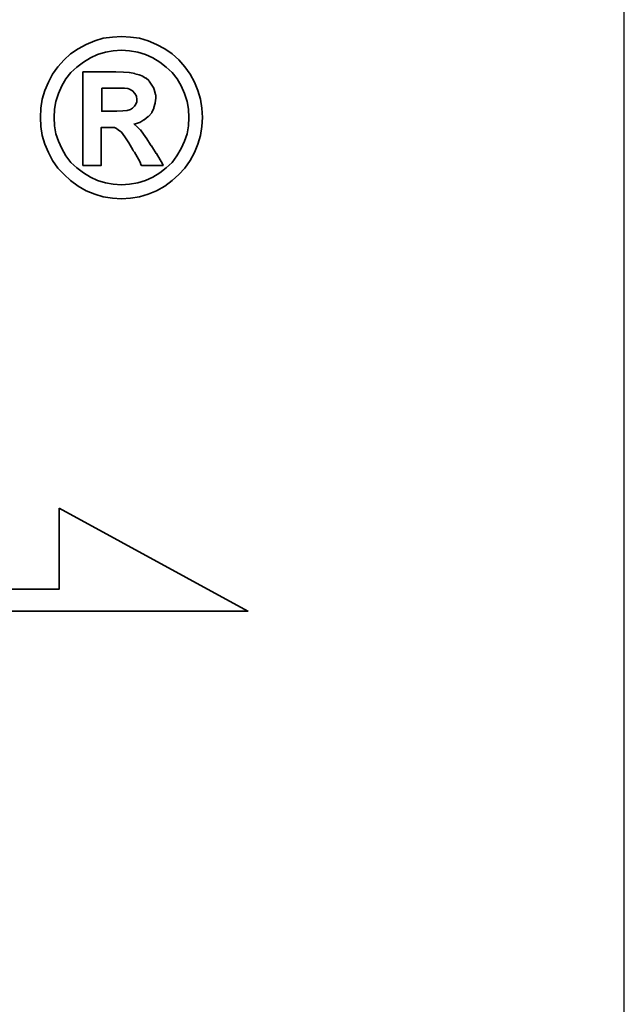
# Model space of a CAD drawing. Header units: millimetres. Extents: x -96 to 611, y -107 to 115.
# Tile 94 of 97: x 412.33 to 415.26, y 0.66 to 5.44. Entities that reach past the tile are written whole.
import ezdxf

# ---------------------------------------------------------------- set-up
doc = ezdxf.new("R2010")
doc.units = ezdxf.units.MM
for name, color, linetype in [('DIM', 4, 'Continuous'), ('layer 1', 7, 'Continuous'), ('OUT', 3, 'Continuous')]:
    doc.layers.add(name, color=color, linetype=linetype)

# ---------------------------------------------------------------- blocks, each defined once
blk = doc.blocks.new('TBI MOTION logo(完整正式版)')
at = {"layer": 'layer 1', "color": 22, "lineweight": 35}
for points, knots in [([(81.20634, 4.98624), (81.20634, 4.98624), (81.18649, 5.32862), (81.18649, 5.32862), (81.18649, 5.32862), (81.18649, 5.32862), (81.13886, 5.66206), (81.13886, 5.66206), (81.13886, 5.66206), (81.13886, 5.66206), (81.04359, 5.97764), (81.04359, 5.97764), (81.04359, 5.97764), (81.04359, 5.97764), (80.91061, 6.29124), (80.91061, 6.29124), (80.91061, 6.29124), (80.91061, 6.29124), (80.75778, 6.58697), (80.75778, 6.58697), (80.75778, 6.58697), (80.75778, 6.58697), (80.5593, 6.85294), (80.5593, 6.85294), (80.5593, 6.85294), (80.5593, 6.85294), (80.33105, 7.1189), (80.33105, 7.1189), (80.33105, 7.1189), (80.33105, 7.1189), (80.09287, 7.33921), (80.09287, 7.33921), (80.09287, 7.33921), (80.09287, 7.33921), (79.815, 7.51982), (79.815, 7.51982), (79.815, 7.51982), (79.815, 7.51982), (79.51133, 7.69051), (79.51133, 7.69051), (79.51133, 7.69051), (79.51133, 7.69051), (79.19773, 7.8235), (79.19773, 7.8235), (79.19773, 7.8235), (79.19773, 7.8235), (78.88215, 7.91877), (78.88215, 7.91877), (78.88215, 7.91877), (78.88215, 7.91877), (78.54871, 7.95846), (78.54871, 7.95846), (78.54871, 7.95846), (78.54871, 7.95846), (78.21526, 7.98625), (78.21526, 7.98625), (78.21526, 7.98625), (78.21526, 7.98625), (77.87388, 7.95846), (77.87388, 7.95846), (77.87388, 7.95846), (77.87388, 7.95846), (77.54044, 7.91877), (77.54044, 7.91877), (77.54044, 7.91877), (77.54044, 7.91877), (77.22485, 7.8235), (77.22485, 7.8235), (77.22485, 7.8235), (77.22485, 7.8235), (76.91027, 7.69051), (76.91027, 7.69051), (76.91027, 7.69051), (76.91027, 7.69051), (76.6056, 7.51982), (76.6056, 7.51982), (76.6056, 7.51982), (76.6056, 7.51982), (76.32972, 7.33921), (76.32972, 7.33921), (76.32972, 7.33921), (76.32972, 7.33921), (76.09154, 7.1189), (76.09154, 7.1189), (76.09154, 7.1189), (76.09154, 7.1189), (75.86329, 6.85294), (75.86329, 6.85294), (75.86329, 6.85294), (75.86329, 6.85294), (75.66382, 6.58697), (75.66382, 6.58697), (75.66382, 6.58697), (75.66382, 6.58697), (75.51099, 6.29124), (75.51099, 6.29124), (75.51099, 6.29124), (75.51099, 6.29124), (75.37702, 5.97764), (75.37702, 5.97764), (75.37702, 5.97764), (75.37702, 5.97764), (75.28175, 5.66206), (75.28175, 5.66206), (75.28175, 5.66206), (75.28175, 5.66206), (75.23411, 5.32862), (75.23411, 5.32862), (75.23411, 5.32862), (75.23411, 5.32862), (75.21625, 4.98624), (75.21625, 4.98624), (75.21625, 4.98624), (75.21625, 4.98624), (75.23411, 4.6528), (75.23411, 4.6528), (75.23411, 4.6528), (75.23411, 4.6528), (75.28175, 4.32035), (75.28175, 4.32035), (75.28175, 4.32035), (75.28175, 4.32035), (75.37702, 3.99583), (75.37702, 3.99583), (75.37702, 3.99583), (75.37702, 3.99583), (75.51099, 3.68224), (75.51099, 3.68224), (75.51099, 3.68224), (75.51099, 3.68224), (75.66382, 3.38749), (75.66382, 3.38749), (75.66382, 3.38749), (75.66382, 3.38749), (75.86329, 3.10963), (75.86329, 3.10963), (75.86329, 3.10963), (75.86329, 3.10963), (76.09154, 2.87145), (76.09154, 2.87145), (76.09154, 2.87145), (76.09154, 2.87145), (76.32972, 2.6432), (76.32972, 2.6432), (76.32972, 2.6432), (76.32972, 2.6432), (76.6056, 2.43381), (76.6056, 2.43381), (76.6056, 2.43381), (76.6056, 2.43381), (76.91027, 2.27205), (76.91027, 2.27205), (76.91027, 2.27205), (76.91027, 2.27205), (77.22485, 2.13906), (77.22485, 2.13906), (77.22485, 2.13906), (77.22485, 2.13906), (77.54044, 2.0438), (77.54044, 2.0438), (77.54044, 2.0438), (77.54044, 2.0438), (77.87388, 1.99616), (77.87388, 1.99616), (77.87388, 1.99616), (77.87388, 1.99616), (78.21526, 1.97631), (78.21526, 1.97631), (78.21526, 1.97631), (78.21526, 1.97631), (78.54871, 1.99616), (78.54871, 1.99616), (78.54871, 1.99616), (78.54871, 1.99616), (78.88215, 2.0438), (78.88215, 2.0438), (78.88215, 2.0438), (78.88215, 2.0438), (79.19773, 2.13906), (79.19773, 2.13906), (79.19773, 2.13906), (79.19773, 2.13906), (79.51133, 2.27205), (79.51133, 2.27205), (79.51133, 2.27205), (79.51133, 2.27205), (79.815, 2.43381), (79.815, 2.43381), (79.815, 2.43381), (79.815, 2.43381), (80.09287, 2.6432), (80.09287, 2.6432), (80.09287, 2.6432), (80.09287, 2.6432), (80.33105, 2.87145), (80.33105, 2.87145), (80.33105, 2.87145), (80.33105, 2.87145), (80.5593, 3.10963), (80.5593, 3.10963), (80.5593, 3.10963), (80.5593, 3.10963), (80.75778, 3.38749), (80.75778, 3.38749), (80.75778, 3.38749), (80.75778, 3.38749), (80.91061, 3.68224), (80.91061, 3.68224), (80.91061, 3.68224), (80.91061, 3.68224), (81.04359, 3.99583), (81.04359, 3.99583), (81.04359, 3.99583), (81.04359, 3.99583), (81.13886, 4.32035), (81.13886, 4.32035), (81.13886, 4.32035), (81.13886, 4.32035), (81.18649, 4.6528), (81.18649, 4.6528), (81.18649, 4.6528), (81.18649, 4.6528), (81.20634, 4.98624), (81.20634, 4.98624)], [0, 0, 0, 0, 0.01785714, 0.01785714, 0.01785714, 0.01785714, 0.03571429, 0.03571429, 0.03571429, 0.03571429, 0.05357143, 0.05357143, 0.05357143, 0.05357143, 0.07142857, 0.07142857, 0.07142857, 0.07142857, 0.08928571, 0.08928571, 0.08928571, 0.08928571, 0.10714286, 0.10714286, 0.10714286, 0.10714286, 0.125, 0.125, 0.125, 0.125, 0.14285714, 0.14285714, 0.14285714, 0.14285714, 0.16071429, 0.16071429, 0.16071429, 0.16071429, 0.17857143, 0.17857143, 0.17857143, 0.17857143, 0.19642857, 0.19642857, 0.19642857, 0.19642857, 0.21428571, 0.21428571, 0.21428571, 0.21428571, 0.23214286, 0.23214286, 0.23214286, 0.23214286, 0.25, 0.25, 0.25, 0.25, 0.26785714, 0.26785714, 0.26785714, 0.26785714, 0.28571429, 0.28571429, 0.28571429, 0.28571429, 0.30357143, 0.30357143, 0.30357143, 0.30357143, 0.32142857, 0.32142857, 0.32142857, 0.32142857, 0.33928571, 0.33928571, 0.33928571, 0.33928571, 0.35714286, 0.35714286, 0.35714286, 0.35714286, 0.375, 0.375, 0.375, 0.375, 0.39285714, 0.39285714, 0.39285714, 0.39285714, 0.41071429, 0.41071429, 0.41071429, 0.41071429, 0.42857143, 0.42857143, 0.42857143, 0.42857143, 0.44642857, 0.44642857, 0.44642857, 0.44642857, 0.46428571, 0.46428571, 0.46428571, 0.46428571, 0.48214286, 0.48214286, 0.48214286, 0.48214286, 0.5, 0.5, 0.5, 0.5, 0.51785714, 0.51785714, 0.51785714, 0.51785714, 0.53571429, 0.53571429, 0.53571429, 0.53571429, 0.55357143, 0.55357143, 0.55357143, 0.55357143, 0.57142857, 0.57142857, 0.57142857, 0.57142857, 0.58928571, 0.58928571, 0.58928571, 0.58928571, 0.60714286, 0.60714286, 0.60714286, 0.60714286, 0.625, 0.625, 0.625, 0.625, 0.64285714, 0.64285714, 0.64285714, 0.64285714, 0.66071429, 0.66071429, 0.66071429, 0.66071429, 0.67857143, 0.67857143, 0.67857143, 0.67857143, 0.69642857, 0.69642857, 0.69642857, 0.69642857, 0.71428571, 0.71428571, 0.71428571, 0.71428571, 0.73214286, 0.73214286, 0.73214286, 0.73214286, 0.75, 0.75, 0.75, 0.75, 0.76785714, 0.76785714, 0.76785714, 0.76785714, 0.78571429, 0.78571429, 0.78571429, 0.78571429, 0.80357143, 0.80357143, 0.80357143, 0.80357143, 0.82142857, 0.82142857, 0.82142857, 0.82142857, 0.83928571, 0.83928571, 0.83928571, 0.83928571, 0.85714286, 0.85714286, 0.85714286, 0.85714286, 0.875, 0.875, 0.875, 0.875, 0.89285714, 0.89285714, 0.89285714, 0.89285714, 0.91071429, 0.91071429, 0.91071429, 0.91071429, 0.92857143, 0.92857143, 0.92857143, 0.92857143, 0.94642857, 0.94642857, 0.94642857, 0.94642857, 0.96428571, 0.96428571, 0.96428571, 0.96428571, 0.98214286, 0.98214286, 0.98214286, 0.98214286, 1, 1, 1, 1]), ([(80.71014, 4.98624), (80.71014, 4.98624), (80.69129, 5.29091), (80.69129, 5.29091), (80.69129, 5.29091), (80.69129, 5.29091), (80.64464, 5.57672), (80.64464, 5.57672), (80.64464, 5.57672), (80.64464, 5.57672), (80.54937, 5.87245), (80.54937, 5.87245), (80.54937, 5.87245), (80.54937, 5.87245), (80.41639, 6.14833), (80.41639, 6.14833), (80.41639, 6.14833), (80.41639, 6.14833), (80.27349, 6.41429), (80.27349, 6.41429), (80.27349, 6.41429), (80.27349, 6.41429), (80.08295, 6.64255), (80.08295, 6.64255), (80.08295, 6.64255), (80.08295, 6.64255), (79.86264, 6.84301), (79.86264, 6.84301), (79.86264, 6.84301), (79.86264, 6.84301), (79.63439, 7.03355), (79.63439, 7.03355), (79.63439, 7.03355), (79.63439, 7.03355), (79.37835, 7.1963), (79.37835, 7.1963), (79.37835, 7.1963), (79.37835, 7.1963), (79.10246, 7.30944), (79.10246, 7.30944), (79.10246, 7.30944), (79.10246, 7.30944), (78.81665, 7.40471), (78.81665, 7.40471), (78.81665, 7.40471), (78.81665, 7.40471), (78.511, 7.45234), (78.511, 7.45234), (78.511, 7.45234), (78.511, 7.45234), (78.21526, 7.47219), (78.21526, 7.47219), (78.21526, 7.47219), (78.21526, 7.47219), (77.9106, 7.45234), (77.9106, 7.45234), (77.9106, 7.45234), (77.9106, 7.45234), (77.61685, 7.40471), (77.61685, 7.40471), (77.61685, 7.40471), (77.61685, 7.40471), (77.32012, 7.30944), (77.32012, 7.30944), (77.32012, 7.30944), (77.32012, 7.30944), (77.06309, 7.1963), (77.06309, 7.1963), (77.06309, 7.1963), (77.06309, 7.1963), (76.80606, 7.03355), (76.80606, 7.03355), (76.80606, 7.03355), (76.80606, 7.03355), (76.55797, 6.84301), (76.55797, 6.84301), (76.55797, 6.84301), (76.55797, 6.84301), (76.34063, 6.64255), (76.34063, 6.64255), (76.34063, 6.64255), (76.34063, 6.64255), (76.1491, 6.41429), (76.1491, 6.41429), (76.1491, 6.41429), (76.1491, 6.41429), (76.0062, 6.14833), (76.0062, 6.14833), (76.0062, 6.14833), (76.0062, 6.14833), (75.88314, 5.87245), (75.88314, 5.87245), (75.88314, 5.87245), (75.88314, 5.87245), (75.77794, 5.57672), (75.77794, 5.57672), (75.77794, 5.57672), (75.77794, 5.57672), (75.73924, 5.29091), (75.73924, 5.29091), (75.73924, 5.29091), (75.73924, 5.29091), (75.72039, 4.98624), (75.72039, 4.98624), (75.72039, 4.98624), (75.72039, 4.98624), (75.73924, 4.67165), (75.73924, 4.67165), (75.73924, 4.67165), (75.73924, 4.67165), (75.77794, 4.37791), (75.77794, 4.37791), (75.77794, 4.37791), (75.77794, 4.37791), (75.88314, 4.10102), (75.88314, 4.10102), (75.88314, 4.10102), (75.88314, 4.10102), (76.0062, 3.83407), (76.0062, 3.83407), (76.0062, 3.83407), (76.0062, 3.83407), (76.15902, 3.56811), (76.15902, 3.56811), (76.15902, 3.56811), (76.15902, 3.56811), (76.34063, 3.32001), (76.34063, 3.32001), (76.34063, 3.32001), (76.34063, 3.32001), (76.55797, 3.11955), (76.55797, 3.11955), (76.55797, 3.11955), (76.55797, 3.11955), (76.80606, 2.92901), (76.80606, 2.92901), (76.80606, 2.92901), (76.80606, 2.92901), (77.06309, 2.76725), (77.06309, 2.76725), (77.06309, 2.76725), (77.06309, 2.76725), (77.32012, 2.65412), (77.32012, 2.65412), (77.32012, 2.65412), (77.32012, 2.65412), (77.61685, 2.55786), (77.61685, 2.55786), (77.61685, 2.55786), (77.61685, 2.55786), (77.9106, 2.51022), (77.9106, 2.51022), (77.9106, 2.51022), (77.9106, 2.51022), (78.21526, 2.49137), (78.21526, 2.49137), (78.21526, 2.49137), (78.21526, 2.49137), (78.511, 2.51022), (78.511, 2.51022), (78.511, 2.51022), (78.511, 2.51022), (78.81665, 2.55786), (78.81665, 2.55786), (78.81665, 2.55786), (78.81665, 2.55786), (79.10246, 2.65412), (79.10246, 2.65412), (79.10246, 2.65412), (79.10246, 2.65412), (79.37835, 2.76725), (79.37835, 2.76725), (79.37835, 2.76725), (79.37835, 2.76725), (79.63439, 2.92901), (79.63439, 2.92901), (79.63439, 2.92901), (79.63439, 2.92901), (79.86264, 3.11955), (79.86264, 3.11955), (79.86264, 3.11955), (79.86264, 3.11955), (80.08295, 3.32001), (80.08295, 3.32001), (80.08295, 3.32001), (80.08295, 3.32001), (80.26356, 3.56811), (80.26356, 3.56811), (80.26356, 3.56811), (80.26356, 3.56811), (80.41639, 3.83407), (80.41639, 3.83407), (80.41639, 3.83407), (80.41639, 3.83407), (80.54937, 4.10102), (80.54937, 4.10102), (80.54937, 4.10102), (80.54937, 4.10102), (80.64464, 4.37791), (80.64464, 4.37791), (80.64464, 4.37791), (80.64464, 4.37791), (80.69129, 4.67165), (80.69129, 4.67165), (80.69129, 4.67165), (80.69129, 4.67165), (80.71014, 4.98624), (80.71014, 4.98624)], [0, 0, 0, 0, 0.01923077, 0.01923077, 0.01923077, 0.01923077, 0.03846154, 0.03846154, 0.03846154, 0.03846154, 0.05769231, 0.05769231, 0.05769231, 0.05769231, 0.07692308, 0.07692308, 0.07692308, 0.07692308, 0.09615385, 0.09615385, 0.09615385, 0.09615385, 0.11538462, 0.11538462, 0.11538462, 0.11538462, 0.13461538, 0.13461538, 0.13461538, 0.13461538, 0.15384615, 0.15384615, 0.15384615, 0.15384615, 0.17307692, 0.17307692, 0.17307692, 0.17307692, 0.19230769, 0.19230769, 0.19230769, 0.19230769, 0.21153846, 0.21153846, 0.21153846, 0.21153846, 0.23076923, 0.23076923, 0.23076923, 0.23076923, 0.25, 0.25, 0.25, 0.25, 0.26923077, 0.26923077, 0.26923077, 0.26923077, 0.28846154, 0.28846154, 0.28846154, 0.28846154, 0.30769231, 0.30769231, 0.30769231, 0.30769231, 0.32692308, 0.32692308, 0.32692308, 0.32692308, 0.34615385, 0.34615385, 0.34615385, 0.34615385, 0.36538462, 0.36538462, 0.36538462, 0.36538462, 0.38461538, 0.38461538, 0.38461538, 0.38461538, 0.40384615, 0.40384615, 0.40384615, 0.40384615, 0.42307692, 0.42307692, 0.42307692, 0.42307692, 0.44230769, 0.44230769, 0.44230769, 0.44230769, 0.46153846, 0.46153846, 0.46153846, 0.46153846, 0.48076923, 0.48076923, 0.48076923, 0.48076923, 0.5, 0.5, 0.5, 0.5, 0.51923077, 0.51923077, 0.51923077, 0.51923077, 0.53846154, 0.53846154, 0.53846154, 0.53846154, 0.55769231, 0.55769231, 0.55769231, 0.55769231, 0.57692308, 0.57692308, 0.57692308, 0.57692308, 0.59615385, 0.59615385, 0.59615385, 0.59615385, 0.61538462, 0.61538462, 0.61538462, 0.61538462, 0.63461538, 0.63461538, 0.63461538, 0.63461538, 0.65384615, 0.65384615, 0.65384615, 0.65384615, 0.67307692, 0.67307692, 0.67307692, 0.67307692, 0.69230769, 0.69230769, 0.69230769, 0.69230769, 0.71153846, 0.71153846, 0.71153846, 0.71153846, 0.73076923, 0.73076923, 0.73076923, 0.73076923, 0.75, 0.75, 0.75, 0.75, 0.76923077, 0.76923077, 0.76923077, 0.76923077, 0.78846154, 0.78846154, 0.78846154, 0.78846154, 0.80769231, 0.80769231, 0.80769231, 0.80769231, 0.82692308, 0.82692308, 0.82692308, 0.82692308, 0.84615385, 0.84615385, 0.84615385, 0.84615385, 0.86538462, 0.86538462, 0.86538462, 0.86538462, 0.88461538, 0.88461538, 0.88461538, 0.88461538, 0.90384615, 0.90384615, 0.90384615, 0.90384615, 0.92307692, 0.92307692, 0.92307692, 0.92307692, 0.94230769, 0.94230769, 0.94230769, 0.94230769, 0.96153846, 0.96153846, 0.96153846, 0.96153846, 0.98076923, 0.98076923, 0.98076923, 0.98076923, 1, 1, 1, 1]), ([(76.78721, 3.2823), (76.78721, 3.2823), (76.78721, 3.32001), (76.78721, 3.32001), (76.78721, 3.32001), (76.78721, 3.32001), (76.78721, 3.42422), (76.78721, 3.42422), (76.78721, 3.42422), (76.78721, 3.42422), (76.78721, 3.59689), (76.78721, 3.59689), (76.78721, 3.59689), (76.78721, 3.59689), (76.78721, 3.80529), (76.78721, 3.80529), (76.78721, 3.80529), (76.78721, 3.80529), (76.78721, 4.0524), (76.78721, 4.0524), (76.78721, 4.0524), (76.78721, 4.0524), (76.78721, 4.32035), (76.78721, 4.32035), (76.78721, 4.32035), (76.78721, 4.32035), (76.78721, 4.92868), (76.78721, 4.92868), (76.78721, 4.92868), (76.78721, 4.92868), (76.78721, 5.53801), (76.78721, 5.53801), (76.78721, 5.53801), (76.78721, 5.53801), (76.78721, 5.82482), (76.78721, 5.82482), (76.78721, 5.82482), (76.78721, 5.82482), (76.78721, 6.07291), (76.78721, 6.07291), (76.78721, 6.07291), (76.78721, 6.07291), (76.78721, 6.30017), (76.78721, 6.30017), (76.78721, 6.30017), (76.78721, 6.30017), (76.78721, 6.45399), (76.78721, 6.45399), (76.78721, 6.45399), (76.78721, 6.45399), (76.78721, 6.5572), (76.78721, 6.5572), (76.78721, 6.5572), (76.78721, 6.5572), (76.78721, 6.59689), (76.78721, 6.59689), (76.78721, 6.59689), (76.78721, 6.59689), (76.78721, 6.67232), (76.78721, 6.67232), (76.78721, 6.67232), (76.78721, 6.67232), (76.8537, 6.67232), (76.8537, 6.67232), (76.8537, 6.67232), (76.8537, 6.67232), (76.87355, 6.67232), (76.87355, 6.67232), (76.87355, 6.67232), (76.87355, 6.67232), (76.91027, 6.67232), (76.91027, 6.67232), (76.91027, 6.67232), (76.91027, 6.67232), (77.04424, 6.67232), (77.04424, 6.67232), (77.04424, 6.67232), (77.04424, 6.67232), (77.22485, 6.67232), (77.22485, 6.67232), (77.22485, 6.67232), (77.22485, 6.67232), (77.43524, 6.67232), (77.43524, 6.67232), (77.43524, 6.67232), (77.43524, 6.67232), (77.65357, 6.67232), (77.65357, 6.67232), (77.65357, 6.67232), (77.65357, 6.67232), (77.82625, 6.67232), (77.82625, 6.67232), (77.82625, 6.67232), (77.82625, 6.67232), (77.94037, 6.67232), (77.94037, 6.67232), (77.94037, 6.67232), (77.94037, 6.67232), (77.97709, 6.67232), (77.97709, 6.67232), (77.97709, 6.67232), (77.97709, 6.67232), (77.99694, 6.67232), (77.99694, 6.67232), (77.99694, 6.67232), (77.99694, 6.67232), (78.00686, 6.67232), (78.00686, 6.67232), (78.00686, 6.67232), (78.00686, 6.67232), (78.28275, 6.6624), (78.28275, 6.6624), (78.28275, 6.6624), (78.28275, 6.6624), (78.50107, 6.64255), (78.50107, 6.64255), (78.50107, 6.64255), (78.50107, 6.64255), (78.511, 6.64255), (78.511, 6.64255), (78.511, 6.64255), (78.511, 6.64255), (78.70154, 6.61476), (78.70154, 6.61476), (78.70154, 6.61476), (78.70154, 6.61476), (78.70154, 6.60483), (78.70154, 6.60483), (78.70154, 6.60483), (78.70154, 6.60483), (78.86429, 6.56713), (78.86429, 6.56713), (78.86429, 6.56713), (78.86429, 6.56713), (78.87223, 6.56713), (78.87223, 6.56713), (78.87223, 6.56713), (78.87223, 6.56713), (78.99727, 6.51056), (78.99727, 6.51056), (78.99727, 6.51056), (78.99727, 6.51056), (79.00719, 6.51056), (79.00719, 6.51056), (79.00719, 6.51056), (79.00719, 6.51056), (79.00719, 6.50162), (79.00719, 6.50162), (79.00719, 6.50162), (79.00719, 6.50162), (79.1104, 6.43415), (79.1104, 6.43415), (79.1104, 6.43415), (79.1104, 6.43415), (79.12132, 6.43415), (79.12132, 6.43415), (79.12132, 6.43415), (79.12132, 6.43415), (79.22552, 6.34781), (79.22552, 6.34781), (79.22552, 6.34781), (79.22552, 6.34781), (79.23544, 6.33888), (79.23544, 6.33888), (79.23544, 6.33888), (79.23544, 6.33888), (79.23544, 6.32895), (79.23544, 6.32895), (79.23544, 6.32895), (79.23544, 6.32895), (79.31087, 6.21483), (79.31087, 6.21483), (79.31087, 6.21483), (79.31087, 6.21483), (79.38629, 6.1007), (79.38629, 6.1007), (79.38629, 6.1007), (79.38629, 6.1007), (79.3972, 6.1007), (79.3972, 6.1007), (79.3972, 6.1007), (79.3972, 6.1007), (79.3972, 6.09078), (79.3972, 6.09078), (79.3972, 6.09078), (79.3972, 6.09078), (79.43392, 5.97764), (79.43392, 5.97764), (79.43392, 5.97764), (79.43392, 5.97764), (79.43392, 5.96772), (79.43392, 5.96772), (79.43392, 5.96772), (79.43392, 5.96772), (79.47362, 5.83474), (79.47362, 5.83474), (79.47362, 5.83474), (79.47362, 5.83474), (79.48156, 5.82482), (79.48156, 5.82482), (79.48156, 5.82482), (79.48156, 5.82482), (79.48156, 5.69977), (79.48156, 5.69977), (79.48156, 5.69977), (79.48156, 5.69977), (79.48156, 5.69183), (79.48156, 5.69183), (79.48156, 5.69183), (79.48156, 5.69183), (79.4637, 5.51915), (79.4637, 5.51915), (79.4637, 5.51915), (79.4637, 5.51915), (79.4637, 5.51122), (79.4637, 5.51122), (79.4637, 5.51122), (79.4637, 5.51122), (79.45377, 5.51122), (79.45377, 5.51122), (79.45377, 5.51122), (79.45377, 5.51122), (79.41507, 5.34847), (79.41507, 5.34847), (79.41507, 5.34847), (79.41507, 5.34847), (79.41507, 5.33854), (79.41507, 5.33854), (79.41507, 5.33854), (79.41507, 5.33854), (79.41507, 5.32862), (79.41507, 5.32862), (79.41507, 5.32862), (79.41507, 5.32862), (79.33865, 5.16785), (79.33865, 5.16785), (79.33865, 5.16785), (79.33865, 5.16785), (79.33071, 5.15693), (79.33071, 5.15693), (79.33071, 5.15693), (79.33071, 5.15693), (79.2156, 5.02495), (79.2156, 5.02495), (79.2156, 5.02495), (79.2156, 5.02495), (79.20567, 5.01502), (79.20567, 5.01502), (79.20567, 5.01502), (79.20567, 5.01502), (79.05483, 4.89991), (79.05483, 4.89991), (79.05483, 4.89991), (79.05483, 4.89991), (79.04491, 4.89197), (79.04491, 4.89197), (79.04491, 4.89197), (79.04491, 4.89197), (78.89208, 4.7967), (78.89208, 4.7967), (78.89208, 4.7967), (78.89208, 4.7967), (78.88215, 4.7967), (78.88215, 4.7967), (78.88215, 4.7967), (78.88215, 4.7967), (78.69161, 4.73913), (78.69161, 4.73913), (78.69161, 4.73913), (78.69161, 4.73913), (78.68169, 4.73913), (78.68169, 4.73913), (78.68169, 4.73913), (78.68169, 4.73913), (78.68169, 4.72921), (78.68169, 4.72921), (78.68169, 4.72921), (78.68169, 4.72921), (78.78688, 4.63394), (78.78688, 4.63394), (78.78688, 4.63394), (78.78688, 4.63394), (78.902, 4.52875), (78.902, 4.52875), (78.902, 4.52875), (78.902, 4.52875), (78.91093, 4.52081), (78.91093, 4.52081), (78.91093, 4.52081), (78.91093, 4.52081), (79.02506, 4.36798), (79.02506, 4.36798), (79.02506, 4.36798), (79.02506, 4.36798), (79.1501, 4.1953), (79.1501, 4.1953), (79.1501, 4.1953), (79.1501, 4.1953), (79.1501, 4.18736), (79.1501, 4.18736), (79.1501, 4.18736), (79.1501, 4.18736), (79.29201, 3.96705), (79.29201, 3.96705), (79.29201, 3.96705), (79.29201, 3.96705), (79.31087, 3.93828), (79.31087, 3.93828), (79.31087, 3.93828), (79.31087, 3.93828), (79.32079, 3.93828), (79.32079, 3.93828), (79.32079, 3.93828), (79.32079, 3.93828), (79.3585, 3.87178), (79.3585, 3.87178), (79.3585, 3.87178), (79.3585, 3.87178), (79.50141, 3.64353), (79.50141, 3.64353), (79.50141, 3.64353), (79.50141, 3.64353), (79.51133, 3.64353), (79.51133, 3.64353), (79.51133, 3.64353), (79.51133, 3.64353), (79.64431, 3.41528), (79.64431, 3.41528), (79.64431, 3.41528), (79.64431, 3.41528), (79.68202, 3.3478), (79.68202, 3.3478), (79.68202, 3.3478), (79.68202, 3.3478), (79.70187, 3.31009), (79.70187, 3.31009), (79.70187, 3.31009), (79.70187, 3.31009), (79.7495, 3.2049), (79.7495, 3.2049), (79.7495, 3.2049), (79.7495, 3.2049), (79.64431, 3.2049), (79.64431, 3.2049), (79.64431, 3.2049), (79.64431, 3.2049), (79.62546, 3.2049), (79.62546, 3.2049), (79.62546, 3.2049), (79.62546, 3.2049), (79.53912, 3.2049), (79.53912, 3.2049), (79.53912, 3.2049), (79.53912, 3.2049), (79.31087, 3.2049), (79.31087, 3.2049), (79.31087, 3.2049), (79.31087, 3.2049), (79.08262, 3.2049), (79.08262, 3.2049), (79.08262, 3.2049), (79.08262, 3.2049), (79.00719, 3.2049), (79.00719, 3.2049), (79.00719, 3.2049), (79.00719, 3.2049), (78.98735, 3.2049), (78.98735, 3.2049), (78.98735, 3.2049), (78.98735, 3.2049), (78.94964, 3.2049), (78.94964, 3.2049), (78.94964, 3.2049), (78.94964, 3.2049), (78.92979, 3.24459), (78.92979, 3.24459), (78.92979, 3.24459), (78.92979, 3.24459), (78.91093, 3.2823), (78.91093, 3.2823), (78.91093, 3.2823), (78.91093, 3.2823), (78.91093, 3.29223), (78.91093, 3.29223), (78.91093, 3.29223), (78.91093, 3.29223), (78.89208, 3.3478), (78.89208, 3.3478), (78.89208, 3.3478), (78.89208, 3.3478), (78.78688, 3.52048), (78.78688, 3.52048), (78.78688, 3.52048), (78.78688, 3.52048), (78.69161, 3.7001), (78.69161, 3.7001), (78.69161, 3.7001), (78.69161, 3.7001), (78.6539, 3.7388), (78.6539, 3.7388), (78.6539, 3.7388), (78.6539, 3.7388), (78.64398, 3.74873), (78.64398, 3.74873), (78.64398, 3.74873), (78.64398, 3.74873), (78.64398, 3.75766), (78.64398, 3.75766), (78.64398, 3.75766), (78.64398, 3.75766), (78.63405, 3.78644), (78.63405, 3.78644), (78.63405, 3.78644), (78.63405, 3.78644), (78.48321, 4.04347), (78.48321, 4.04347), (78.48321, 4.04347), (78.48321, 4.04347), (78.33038, 4.2618), (78.33038, 4.2618), (78.33038, 4.2618), (78.33038, 4.2618), (78.20732, 4.43447), (78.20732, 4.43447), (78.20732, 4.43447), (78.20732, 4.43447), (78.09221, 4.52081), (78.09221, 4.52081), (78.09221, 4.52081), (78.09221, 4.52081), (78.02472, 4.56845), (78.02472, 4.56845), (78.02472, 4.56845), (78.02472, 4.56845), (77.9493, 4.60616), (77.9493, 4.60616), (77.9493, 4.60616), (77.9493, 4.60616), (77.8451, 4.61608), (77.8451, 4.61608), (77.8451, 4.61608), (77.8451, 4.61608), (77.71113, 4.61608), (77.71113, 4.61608), (77.71113, 4.61608), (77.71113, 4.61608), (77.69128, 4.61608), (77.69128, 4.61608), (77.69128, 4.61608), (77.69128, 4.61608), (77.67342, 4.61608), (77.67342, 4.61608), (77.67342, 4.61608), (77.67342, 4.61608), (77.5583, 4.61608), (77.5583, 4.61608), (77.5583, 4.61608), (77.5583, 4.61608), (77.46303, 4.61608), (77.46303, 4.61608), (77.46303, 4.61608), (77.46303, 4.61608), (77.46303, 4.54761), (77.46303, 4.54761), (77.46303, 4.54761), (77.46303, 4.54761), (77.46303, 4.47318), (77.46303, 4.47318), (77.46303, 4.47318), (77.46303, 4.47318), (77.46303, 4.24294), (77.46303, 4.24294), (77.46303, 4.24294), (77.46303, 4.24294), (77.46303, 3.99583), (77.46303, 3.99583), (77.46303, 3.99583), (77.46303, 3.99583), (77.46303, 3.72888), (77.46303, 3.72888), (77.46303, 3.72888), (77.46303, 3.72888), (77.46303, 3.51055), (77.46303, 3.51055), (77.46303, 3.51055), (77.46303, 3.51055), (77.46303, 3.42422), (77.46303, 3.42422), (77.46303, 3.42422), (77.46303, 3.42422), (77.46303, 3.35773), (77.46303, 3.35773), (77.46303, 3.35773), (77.46303, 3.35773), (77.46303, 3.30017), (77.46303, 3.30017), (77.46303, 3.30017), (77.46303, 3.30017), (77.46303, 3.2823), (77.46303, 3.2823), (77.46303, 3.2823), (77.46303, 3.2823), (77.46303, 3.2049), (77.46303, 3.2049), (77.46303, 3.2049), (77.46303, 3.2049), (77.39753, 3.2049), (77.39753, 3.2049), (77.39753, 3.2049), (77.39753, 3.2049), (77.37768, 3.2049), (77.37768, 3.2049), (77.37768, 3.2049), (77.37768, 3.2049), (77.32012, 3.2049), (77.32012, 3.2049), (77.32012, 3.2049), (77.32012, 3.2049), (77.12165, 3.2049), (77.12165, 3.2049), (77.12165, 3.2049), (77.12165, 3.2049), (76.94897, 3.2049), (76.94897, 3.2049), (76.94897, 3.2049), (76.94897, 3.2049), (76.8924, 3.2049), (76.8924, 3.2049), (76.8924, 3.2049), (76.8924, 3.2049), (76.8537, 3.2049), (76.8537, 3.2049), (76.8537, 3.2049), (76.8537, 3.2049), (76.78721, 3.2049), (76.78721, 3.2049), (76.78721, 3.2049), (76.78721, 3.2049), (76.78721, 3.2823), (76.78721, 3.2823)], [0, 0, 0, 0, 0.00740741, 0.00740741, 0.00740741, 0.00740741, 0.01481481, 0.01481481, 0.01481481, 0.01481481, 0.02222222, 0.02222222, 0.02222222, 0.02222222, 0.02962963, 0.02962963, 0.02962963, 0.02962963, 0.03703704, 0.03703704, 0.03703704, 0.03703704, 0.04444444, 0.04444444, 0.04444444, 0.04444444, 0.05185185, 0.05185185, 0.05185185, 0.05185185, 0.05925926, 0.05925926, 0.05925926, 0.05925926, 0.06666667, 0.06666667, 0.06666667, 0.06666667, 0.07407407, 0.07407407, 0.07407407, 0.07407407, 0.08148148, 0.08148148, 0.08148148, 0.08148148, 0.08888889, 0.08888889, 0.08888889, 0.08888889, 0.0962963, 0.0962963, 0.0962963, 0.0962963, 0.1037037, 0.1037037, 0.1037037, 0.1037037, 0.11111111, 0.11111111, 0.11111111, 0.11111111, 0.11851852, 0.11851852, 0.11851852, 0.11851852, 0.12592593, 0.12592593, 0.12592593, 0.12592593, 0.13333333, 0.13333333, 0.13333333, 0.13333333, 0.14074074, 0.14074074, 0.14074074, 0.14074074, 0.14814815, 0.14814815, 0.14814815, 0.14814815, 0.15555556, 0.15555556, 0.15555556, 0.15555556, 0.16296296, 0.16296296, 0.16296296, 0.16296296, 0.17037037, 0.17037037, 0.17037037, 0.17037037, 0.17777778, 0.17777778, 0.17777778, 0.17777778, 0.18518519, 0.18518519, 0.18518519, 0.18518519, 0.19259259, 0.19259259, 0.19259259, 0.19259259, 0.2, 0.2, 0.2, 0.2, 0.20740741, 0.20740741, 0.20740741, 0.20740741, 0.21481481, 0.21481481, 0.21481481, 0.21481481, 0.22222222, 0.22222222, 0.22222222, 0.22222222, 0.22962963, 0.22962963, 0.22962963, 0.22962963, 0.23703704, 0.23703704, 0.23703704, 0.23703704, 0.24444444, 0.24444444, 0.24444444, 0.24444444, 0.25185185, 0.25185185, 0.25185185, 0.25185185, 0.25925926, 0.25925926, 0.25925926, 0.25925926, 0.26666667, 0.26666667, 0.26666667, 0.26666667, 0.27407407, 0.27407407, 0.27407407, 0.27407407, 0.28148148, 0.28148148, 0.28148148, 0.28148148, 0.28888889, 0.28888889, 0.28888889, 0.28888889, 0.2962963, 0.2962963, 0.2962963, 0.2962963, 0.3037037, 0.3037037, 0.3037037, 0.3037037, 0.31111111, 0.31111111, 0.31111111, 0.31111111, 0.31851852, 0.31851852, 0.31851852, 0.31851852, 0.32592593, 0.32592593, 0.32592593, 0.32592593, 0.33333333, 0.33333333, 0.33333333, 0.33333333, 0.34074074, 0.34074074, 0.34074074, 0.34074074, 0.34814815, 0.34814815, 0.34814815, 0.34814815, 0.35555556, 0.35555556, 0.35555556, 0.35555556, 0.36296296, 0.36296296, 0.36296296, 0.36296296, 0.37037037, 0.37037037, 0.37037037, 0.37037037, 0.37777778, 0.37777778, 0.37777778, 0.37777778, 0.38518519, 0.38518519, 0.38518519, 0.38518519, 0.39259259, 0.39259259, 0.39259259, 0.39259259, 0.4, 0.4, 0.4, 0.4, 0.40740741, 0.40740741, 0.40740741, 0.40740741, 0.41481481, 0.41481481, 0.41481481, 0.41481481, 0.42222222, 0.42222222, 0.42222222, 0.42222222, 0.42962963, 0.42962963, 0.42962963, 0.42962963, 0.43703704, 0.43703704, 0.43703704, 0.43703704, 0.44444444, 0.44444444, 0.44444444, 0.44444444, 0.45185185, 0.45185185, 0.45185185, 0.45185185, 0.45925926, 0.45925926, 0.45925926, 0.45925926, 0.46666667, 0.46666667, 0.46666667, 0.46666667, 0.47407407, 0.47407407, 0.47407407, 0.47407407, 0.48148148, 0.48148148, 0.48148148, 0.48148148, 0.48888889, 0.48888889, 0.48888889, 0.48888889, 0.4962963, 0.4962963, 0.4962963, 0.4962963, 0.5037037, 0.5037037, 0.5037037, 0.5037037, 0.51111111, 0.51111111, 0.51111111, 0.51111111, 0.51851852, 0.51851852, 0.51851852, 0.51851852, 0.52592593, 0.52592593, 0.52592593, 0.52592593, 0.53333333, 0.53333333, 0.53333333, 0.53333333, 0.54074074, 0.54074074, 0.54074074, 0.54074074, 0.54814815, 0.54814815, 0.54814815, 0.54814815, 0.55555556, 0.55555556, 0.55555556, 0.55555556, 0.56296296, 0.56296296, 0.56296296, 0.56296296, 0.57037037, 0.57037037, 0.57037037, 0.57037037, 0.57777778, 0.57777778, 0.57777778, 0.57777778, 0.58518519, 0.58518519, 0.58518519, 0.58518519, 0.59259259, 0.59259259, 0.59259259, 0.59259259, 0.6, 0.6, 0.6, 0.6, 0.60740741, 0.60740741, 0.60740741, 0.60740741, 0.61481481, 0.61481481, 0.61481481, 0.61481481, 0.62222222, 0.62222222, 0.62222222, 0.62222222, 0.62962963, 0.62962963, 0.62962963, 0.62962963, 0.63703704, 0.63703704, 0.63703704, 0.63703704, 0.64444444, 0.64444444, 0.64444444, 0.64444444, 0.65185185, 0.65185185, 0.65185185, 0.65185185, 0.65925926, 0.65925926, 0.65925926, 0.65925926, 0.66666667, 0.66666667, 0.66666667, 0.66666667, 0.67407407, 0.67407407, 0.67407407, 0.67407407, 0.68148148, 0.68148148, 0.68148148, 0.68148148, 0.68888889, 0.68888889, 0.68888889, 0.68888889, 0.6962963, 0.6962963, 0.6962963, 0.6962963, 0.7037037, 0.7037037, 0.7037037, 0.7037037, 0.71111111, 0.71111111, 0.71111111, 0.71111111, 0.71851852, 0.71851852, 0.71851852, 0.71851852, 0.72592593, 0.72592593, 0.72592593, 0.72592593, 0.73333333, 0.73333333, 0.73333333, 0.73333333, 0.74074074, 0.74074074, 0.74074074, 0.74074074, 0.74814815, 0.74814815, 0.74814815, 0.74814815, 0.75555556, 0.75555556, 0.75555556, 0.75555556, 0.76296296, 0.76296296, 0.76296296, 0.76296296, 0.77037037, 0.77037037, 0.77037037, 0.77037037, 0.77777778, 0.77777778, 0.77777778, 0.77777778, 0.78518519, 0.78518519, 0.78518519, 0.78518519, 0.79259259, 0.79259259, 0.79259259, 0.79259259, 0.8, 0.8, 0.8, 0.8, 0.80740741, 0.80740741, 0.80740741, 0.80740741, 0.81481481, 0.81481481, 0.81481481, 0.81481481, 0.82222222, 0.82222222, 0.82222222, 0.82222222, 0.82962963, 0.82962963, 0.82962963, 0.82962963, 0.83703704, 0.83703704, 0.83703704, 0.83703704, 0.84444444, 0.84444444, 0.84444444, 0.84444444, 0.85185185, 0.85185185, 0.85185185, 0.85185185, 0.85925926, 0.85925926, 0.85925926, 0.85925926, 0.86666667, 0.86666667, 0.86666667, 0.86666667, 0.87407407, 0.87407407, 0.87407407, 0.87407407, 0.88148148, 0.88148148, 0.88148148, 0.88148148, 0.88888889, 0.88888889, 0.88888889, 0.88888889, 0.8962963, 0.8962963, 0.8962963, 0.8962963, 0.9037037, 0.9037037, 0.9037037, 0.9037037, 0.91111111, 0.91111111, 0.91111111, 0.91111111, 0.91851852, 0.91851852, 0.91851852, 0.91851852, 0.92592593, 0.92592593, 0.92592593, 0.92592593, 0.93333333, 0.93333333, 0.93333333, 0.93333333, 0.94074074, 0.94074074, 0.94074074, 0.94074074, 0.94814815, 0.94814815, 0.94814815, 0.94814815, 0.95555556, 0.95555556, 0.95555556, 0.95555556, 0.96296296, 0.96296296, 0.96296296, 0.96296296, 0.97037037, 0.97037037, 0.97037037, 0.97037037, 0.97777778, 0.97777778, 0.97777778, 0.97777778, 0.98518519, 0.98518519, 0.98518519, 0.98518519, 0.99259259, 0.99259259, 0.99259259, 0.99259259, 1, 1, 1, 1]), ([(77.48288, 6.07291), (77.48288, 6.07291), (77.48288, 5.99551), (77.48288, 5.99551), (77.48288, 5.99551), (77.48288, 5.99551), (77.48288, 5.82482), (77.48288, 5.82482), (77.48288, 5.82482), (77.48288, 5.82482), (77.48288, 5.63328), (77.48288, 5.63328), (77.48288, 5.63328), (77.48288, 5.63328), (77.48288, 5.46358), (77.48288, 5.46358), (77.48288, 5.46358), (77.48288, 5.46358), (77.48288, 5.29091), (77.48288, 5.29091), (77.48288, 5.29091), (77.48288, 5.29091), (77.48288, 5.21449), (77.48288, 5.21449), (77.48288, 5.21449), (77.48288, 5.21449), (77.50074, 5.21449), (77.50074, 5.21449), (77.50074, 5.21449), (77.50074, 5.21449), (77.71113, 5.21449), (77.71113, 5.21449), (77.71113, 5.21449), (77.71113, 5.21449), (77.94037, 5.21449), (77.94037, 5.21449), (77.94037, 5.21449), (77.94037, 5.21449), (78.01579, 5.21449), (78.01579, 5.21449), (78.01579, 5.21449), (78.01579, 5.21449), (78.03465, 5.21449), (78.03465, 5.21449), (78.03465, 5.21449), (78.03465, 5.21449), (78.2629, 5.23335), (78.2629, 5.23335), (78.2629, 5.23335), (78.2629, 5.23335), (78.42565, 5.24327), (78.42565, 5.24327), (78.42565, 5.24327), (78.42565, 5.24327), (78.54871, 5.28098), (78.54871, 5.28098), (78.54871, 5.28098), (78.54871, 5.28098), (78.62611, 5.32862), (78.62611, 5.32862), (78.62611, 5.32862), (78.62611, 5.32862), (78.69161, 5.40503), (78.69161, 5.40503), (78.69161, 5.40503), (78.69161, 5.40503), (78.73925, 5.48145), (78.73925, 5.48145), (78.73925, 5.48145), (78.73925, 5.48145), (78.77696, 5.55885), (78.77696, 5.55885), (78.77696, 5.55885), (78.77696, 5.55885), (78.77696, 5.65214), (78.77696, 5.65214), (78.77696, 5.65214), (78.77696, 5.65214), (78.76902, 5.76726), (78.76902, 5.76726), (78.76902, 5.76726), (78.76902, 5.76726), (78.71146, 5.87245), (78.71146, 5.87245), (78.71146, 5.87245), (78.71146, 5.87245), (78.62611, 5.96772), (78.62611, 5.96772), (78.62611, 5.96772), (78.62611, 5.96772), (78.511, 6.02528), (78.511, 6.02528), (78.511, 6.02528), (78.511, 6.02528), (78.44451, 6.05306), (78.44451, 6.05306), (78.44451, 6.05306), (78.44451, 6.05306), (78.32046, 6.06299), (78.32046, 6.06299), (78.32046, 6.06299), (78.32046, 6.06299), (78.18748, 6.07291), (78.18748, 6.07291), (78.18748, 6.07291), (78.18748, 6.07291), (77.99694, 6.07291), (77.99694, 6.07291), (77.99694, 6.07291), (77.99694, 6.07291), (77.97709, 6.07291), (77.97709, 6.07291), (77.97709, 6.07291), (77.97709, 6.07291), (77.90167, 6.07291), (77.90167, 6.07291), (77.90167, 6.07291), (77.90167, 6.07291), (77.69128, 6.07291), (77.69128, 6.07291), (77.69128, 6.07291), (77.69128, 6.07291), (77.50074, 6.07291), (77.50074, 6.07291), (77.50074, 6.07291), (77.50074, 6.07291), (77.48288, 6.07291), (77.48288, 6.07291)], [0, 0, 0, 0, 0.03125, 0.03125, 0.03125, 0.03125, 0.0625, 0.0625, 0.0625, 0.0625, 0.09375, 0.09375, 0.09375, 0.09375, 0.125, 0.125, 0.125, 0.125, 0.15625, 0.15625, 0.15625, 0.15625, 0.1875, 0.1875, 0.1875, 0.1875, 0.21875, 0.21875, 0.21875, 0.21875, 0.25, 0.25, 0.25, 0.25, 0.28125, 0.28125, 0.28125, 0.28125, 0.3125, 0.3125, 0.3125, 0.3125, 0.34375, 0.34375, 0.34375, 0.34375, 0.375, 0.375, 0.375, 0.375, 0.40625, 0.40625, 0.40625, 0.40625, 0.4375, 0.4375, 0.4375, 0.4375, 0.46875, 0.46875, 0.46875, 0.46875, 0.5, 0.5, 0.5, 0.5, 0.53125, 0.53125, 0.53125, 0.53125, 0.5625, 0.5625, 0.5625, 0.5625, 0.59375, 0.59375, 0.59375, 0.59375, 0.625, 0.625, 0.625, 0.625, 0.65625, 0.65625, 0.65625, 0.65625, 0.6875, 0.6875, 0.6875, 0.6875, 0.71875, 0.71875, 0.71875, 0.71875, 0.75, 0.75, 0.75, 0.75, 0.78125, 0.78125, 0.78125, 0.78125, 0.8125, 0.8125, 0.8125, 0.8125, 0.84375, 0.84375, 0.84375, 0.84375, 0.875, 0.875, 0.875, 0.875, 0.90625, 0.90625, 0.90625, 0.90625, 0.9375, 0.9375, 0.9375, 0.9375, 0.96875, 0.96875, 0.96875, 0.96875, 1, 1, 1, 1]), ([(75.90875, -9.47875), (75.90875, -9.47875), (75.90875, -12.28625), (75.90875, -12.28625), (75.90875, -12.28625), (75.90875, -12.28625), (75.90875, -12.47875), (75.90875, -12.47875), (75.90875, -12.47875), (75.90875, -12.47875), (75.71625, -12.47875), (75.71625, -12.47875), (75.71625, -12.47875), (75.71625, -12.47875), (-88.32875, -12.47875), (-88.32875, -12.47875), (-88.32875, -12.47875), (-88.32875, -12.47875), (-88.32875, -13.29375), (-88.32875, -13.29375), (-88.32875, -13.29375), (-88.32875, -13.29375), (82.89125, -13.29375), (82.89125, -13.29375), (82.89125, -13.29375), (82.89125, -13.29375), (75.90875, -9.47875), (75.90875, -9.47875)], [0, 0, 0, 0, 0.14285714, 0.14285714, 0.14285714, 0.14285714, 0.28571429, 0.28571429, 0.28571429, 0.28571429, 0.42857143, 0.42857143, 0.42857143, 0.42857143, 0.57142857, 0.57142857, 0.57142857, 0.57142857, 0.71428571, 0.71428571, 0.71428571, 0.71428571, 0.85714286, 0.85714286, 0.85714286, 0.85714286, 1, 1, 1, 1])]:
    blk.add_open_spline(points, degree=3, knots=knots, dxfattribs=at)

msp = doc.modelspace()

# ---------------------------------------------------------------- linework, layer by layer
at = {"layer": 'OUT', "color": 7}
msp.add_line((415.26, 0), (415.26, 49), dxfattribs=at)

# ---------------------------------------------------------------- block references
at = {"layer": 'DIM', "xscale": 0.1310399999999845, "yscale": 0.1310399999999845, "zscale": 0.1310399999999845}
msp.add_blockref('TBI MOTION logo(完整正式版)', (402.5729, 4.31), dxfattribs=at)

doc.saveas('drawing.dxf')
